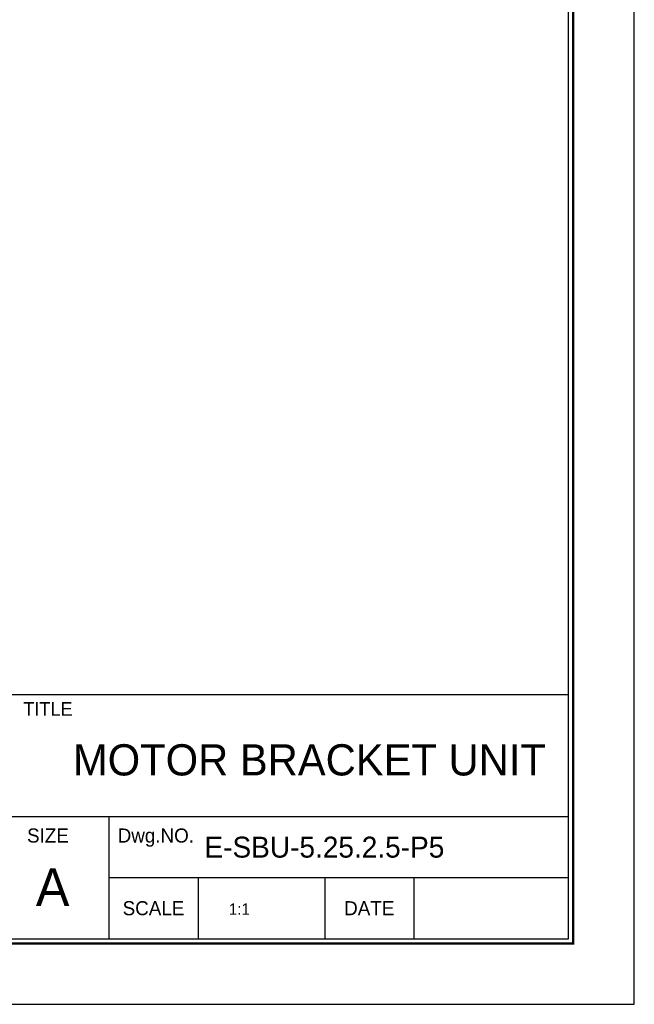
# Model space of a CAD drawing. Header units: inches. Extents: x 14 to 306, y 5 to 212.
# Tile 2 of 3: x 242 to 306, y 5 to 108. Entities that reach past the tile are written whole.
import ezdxf
from ezdxf.enums import TextEntityAlignment as Align

# ---------------------------------------------------------------- set-up
doc = ezdxf.new("R2010")
doc.units = ezdxf.units.IN
doc.header["$MEASUREMENT"] = 0

# ---------------------------------------------------------------- blocks, each defined once
blk = doc.blocks.new('란표제')
for p, q in [((296.9999999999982, 0), (296.9999999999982, 210)), ((290, 33), (160, 33)), ((290, 20), (186, 20)), ((241, 20), (241, 7)), ((290, 13.5), (241, 13.5)), ((250.5, 13.5), (250.5, 7)), ((264, 13.5), (264, 7)), ((273.4999999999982, 13.5), (273.4999999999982, 7)), ((0, 0), (296.9999999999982, 0))]:
    blk.add_line(p, q)
at = {"const_width": 0.25}
blk.add_lwpolyline([(290.5000000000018, 6.5), (290.5000000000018, 203.5), (10, 203.5), (10, 6.5)], close=True, dxfattribs=at)
blk.add_lwpolyline([(290, 7), (290, 203), (10.49999999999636, 203), (10.49999999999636, 7)], close=True)
for s, height, p in [('TITLE', 1.444, (234.5, 31.5)), ('SIZE', 1.5, (234.5, 18)), ('Dwg.NO.', 1.5, (246, 18)), ('A', 4, (235.0000000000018, 12.49999999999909)), ('SCALE', 1.5, (245.7499999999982, 10.25)), ('DATE', 1.5, (268.75, 10.25))]:
    blk.add_text(s, height=height).set_placement(p, align=Align.MIDDLE_CENTER)
at = {"ltscale": 0.5}
for tag, p, height in [('TITLE', (237.1657184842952, 24.40589700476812), 2.5), ('도번', (251.1811757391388, 15.6424327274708), 2.5), ('SCALE', (253.7810780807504, 9.55250166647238), 1.2), ('DATE', (277.0199167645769, 9.511328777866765), 1.2)]:
    blk.add_attdef(tag, p, '', height=height, dxfattribs=at)
for tag, p in [('필렛', (179.25, 10.89999999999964)), ('모따기', (179.25, 8.299999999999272))]:
    blk.add_attdef(tag, text='', height=1.15).set_placement(p, align=Align.MIDDLE_LEFT)

msp = doc.modelspace()

# ---------------------------------------------------------------- block references
at = {"ltscale": 5}
ref = msp.add_blockref('란표제', (13.90086887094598, 4.976308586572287), dxfattribs=dict(at, xscale=0.9848614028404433, yscale=0.9848614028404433, zscale=0.9848614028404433))
ref.add_attrib('TITLE', 'MOTOR BRACKET UNIT', (247.4762310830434, 29.01273454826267), dxfattribs={"ltscale": 0.5, "height": 3.276})
ref.add_attrib('도번', 'E-SBU-5.25.2.5-P5', (261.2795139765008, 20.38193682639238), dxfattribs={"ltscale": 0.5, "height": 2.2})
ref.add_attrib('SCALE', '1:1', (263.8400574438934, 14.38419877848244), dxfattribs={"ltscale": 0.5, "height": 1.181833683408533})

doc.saveas('drawing.dxf')
